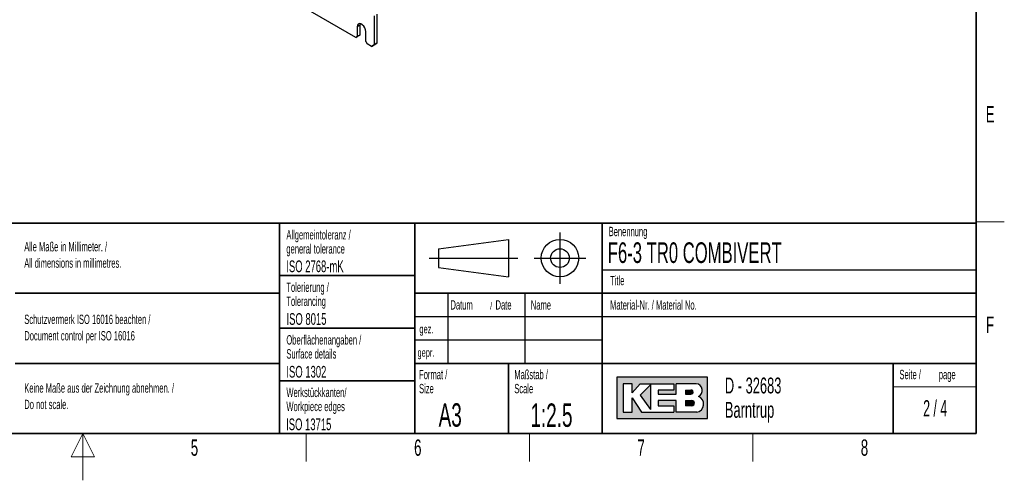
# Paper-space layout 'Blatt2' of a CAD drawing. Header units: millimetres. Extents: x 5 to 418, y 2 to 292.
# Tile 61 of 84: x 203 to 414, y 2 to 100. Entities that reach past the tile are written whole.
import ezdxf

# ---------------------------------------------------------------- set-up
doc = ezdxf.new("R2010")
doc.units = ezdxf.units.MM
doc.layers.add('SLD-0', color=7, linetype='Continuous')
doc.styles.add('SLDTEXTSTYLE0', font='TXT', dxfattribs={"width": 0.605})
doc.styles.add('SLDTEXTSTYLE1', font='TXT', dxfattribs={"width": 0.563})

psp = doc.layouts.new('Blatt2')

# ---------------------------------------------------------------- hatches: boundary and pattern name
at = {"linetype": 'Continuous'}
h = psp.add_hatch(color=7, dxfattribs=at)
h.paths.add_polyline_path([(331.1423676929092, 15.18257760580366), (350.5207896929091, 15.18257760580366), (350.5207896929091, 24.04128480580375), (331.1423676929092, 24.04128480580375)], flags=0)
edge = h.paths.add_edge_path(flags=0)
edge.add_arc((347.9991875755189, 18.26988521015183), 1.720915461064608, -81.72003226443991, 70.17096003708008, ccw=False)
edge.add_line((348.2470169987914, 16.56690822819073), (348.2293995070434, 16.56675060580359))
edge.add_line((348.2293995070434, 16.56675060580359), (343.8767592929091, 16.56675060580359))
edge.add_line((343.8767592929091, 16.56675060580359), (343.8767592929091, 19.05826200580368))
edge.add_line((343.8767592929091, 19.05826200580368), (340.0010748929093, 19.05826200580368))
edge.add_line((340.0010748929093, 19.05826200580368), (340.0010748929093, 17.95092360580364))
edge.add_line((340.0010748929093, 17.95092360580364), (343.3230900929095, 17.95092360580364))
edge.add_line((343.3230900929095, 17.95092360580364), (343.3230900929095, 16.56675060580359))
edge.add_line((343.3230900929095, 16.56675060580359), (336.4022250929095, 16.56675060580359))
edge.add_line((336.4022250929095, 16.56675060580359), (334.4643828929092, 19.61193120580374))
edge.add_line((334.4643828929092, 19.61193120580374), (334.4643828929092, 16.56675060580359))
edge.add_line((334.4643828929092, 16.56675060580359), (332.5265406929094, 16.56675060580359))
edge.add_line((332.5265406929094, 16.56675060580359), (332.5265406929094, 22.65711180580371))
edge.add_line((332.5265406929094, 22.65711180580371), (334.4643828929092, 22.65711180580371))
edge.add_line((334.4643828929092, 22.65711180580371), (334.4643828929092, 20.71926960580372))
edge.add_line((334.4643828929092, 20.71926960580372), (336.1253904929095, 22.65711180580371))
edge.add_line((336.1253904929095, 22.65711180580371), (343.3230900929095, 22.65711180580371))
edge.add_line((343.3230900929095, 22.65711180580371), (343.3230900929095, 21.27293880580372))
edge.add_line((343.3230900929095, 21.27293880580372), (340.0010748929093, 21.27293880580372))
edge.add_line((340.0010748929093, 21.27293880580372), (340.0010748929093, 20.44243500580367))
edge.add_line((340.0010748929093, 20.44243500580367), (343.8767592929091, 20.44243500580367))
edge.add_line((343.8767592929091, 20.44243500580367), (343.8767592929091, 22.65711180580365))
edge.add_line((343.8767592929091, 22.65711180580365), (348.1497422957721, 22.65711180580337))
edge.add_line((348.1497422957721, 22.65711180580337), (348.151741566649, 22.65711180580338))
edge.add_line((348.151741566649, 22.65711180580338), (348.1521661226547, 22.65713246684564))
edge.add_arc((347.9523797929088, 21.20834406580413), 1.462498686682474, -64.4589412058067, 82.1484933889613, ccw=False)
psp.add_hatch(color=7, dxfattribs=at).paths.add_polyline_path([(338.3400672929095, 17.12041980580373), (338.3400672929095, 22.38027720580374), (336.1253904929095, 20.16560040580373)], flags=0)
h = psp.add_hatch(color=7, dxfattribs=at)
edge = h.paths.add_edge_path(flags=0)
edge.add_line((345.8146014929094, 20.44243500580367), (346.974194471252, 20.44243500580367))
edge.add_arc((347.0534490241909, 20.85768690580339), 0.4227474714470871, 259.1945394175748, 460.8054605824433)
edge.add_line((346.9741944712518, 21.27293880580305), (345.8146014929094, 21.27293880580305))
edge.add_line((345.8146014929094, 21.27293880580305), (345.8146014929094, 20.44243500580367))
h = psp.add_hatch(color=7, dxfattribs=at)
edge = h.paths.add_edge_path(flags=0)
edge.add_line((345.8146014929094, 17.95092360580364), (347.1991847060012, 17.95092360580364))
edge.add_arc((347.1991847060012, 18.50459280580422), 0.5536692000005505, 270.0000000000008, 450.0000000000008)
edge.add_line((347.1991847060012, 19.05826200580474), (347.1703327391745, 19.05826200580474))
edge.add_line((347.1703327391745, 19.05826200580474), (345.8146014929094, 19.05826200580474))
edge.add_line((345.8146014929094, 19.05826200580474), (345.8146014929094, 17.95092360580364))

# ---------------------------------------------------------------- linework, layer by layer
at = {"color": 7, "linetype": 'Continuous', "lineweight": 25}
for p, q in [((275.3799848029, 96.6872560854), (242.4288087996, 115.7095650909)), ((279.2690720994, 101.3010765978), (279.2690720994, 95.0953664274)), ((279.8347575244, 101.6276398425), (279.8347575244, 95.4219296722)), ((275.6628275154, 98.9735968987), (275.6628275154, 96.8505907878)), ((276.2797105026, 99.6199166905), (276.2285129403, 99.3001601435)), ((276.2285129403, 99.3001601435), (276.2285129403, 97.1771540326)), ((275.9456702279, 97.0138193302), (275.3799848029, 96.6872560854)), ((275.3799848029, 96.6872560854), (275.6628275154, 96.8505907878)), ((275.6628275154, 96.8505907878), (276.2285129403, 97.1771540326)), ((276.2285129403, 97.1771540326), (275.9456702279, 97.0138193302)), ((277.5013051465, 95.7892602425), (277.5013051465, 97.9122663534)), ((277.5013051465, 95.7892602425), (277.784147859, 95.2993622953)), ((278.7033866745, 94.7686970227), (277.784147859, 95.2993622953)), ((278.7033866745, 94.7686970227), (279.2690720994, 95.0953664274)), ((279.2690720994, 95.0952602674), (278.7033866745, 94.7686970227)), ((279.2690720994, 95.0953664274), (279.8347575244, 95.4219296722)), ((279.8347575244, 95.4219296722), (279.2690720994, 95.0952602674))]:
    psp.add_line(p, q, dxfattribs=at)
at = {"color": 7, "linetype": 'Continuous', "lineweight": 18}
psp.add_line((276.2285129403, 99.3001601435), (275.6628275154, 98.9735968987), dxfattribs=at)
at = {"color": 7, "linetype": 'Continuous', "lineweight": 25, "flags": 128}
psp.add_lwpolyline([(277.5013051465, 97.9122663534), (277.4458682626, 98.3073248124), (277.2862441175, 98.7187394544), (277.0416857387, 99.0968876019), (276.7416904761, 99.3961590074), (276.4224421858, 99.5804571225), (276.1224469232, 99.6275528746), (275.8778885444, 99.531765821), (275.7182643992, 99.3046492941), (275.6628275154, 98.9735968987)], dxfattribs=at)
at = {"layer": 'SLD-0', "lineweight": 35}
for p, q in [((408, 12), (408, 282.5)), ((135, 57), (408, 57)), ((259, 57), (259, 12)), ((288, 57), (288, 12)), ((328, 57.0000000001), (328, 12)), ((408, 57), (408, 12)), ((259, 45.75), (288, 45.75)), ((202.5, 42), (259, 42)), ((408, 42), (288, 42)), ((259, 34.5), (288, 34.5)), ((202.5, 27), (259, 27)), ((288, 27), (408, 27)), ((308, 27), (308, 12)), ((390.2572074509, 27), (390.2572074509, 12)), ((259, 23.25), (288, 23.25)), ((26, 12), (408, 12)), ((135, 12), (408, 12))]:
    psp.add_line(p, q, dxfattribs=at)
at = {"layer": 'SLD-0', "lineweight": 18}
for p, q in [((408, 57.25), (414, 57.25)), ((390.2572074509, 22), (408, 22)), ((217, 12), (214.5, 7)), ((217, 2), (217, 12)), ((219.5, 7), (217, 12)), ((264.75, 6), (264.75, 12)), ((312.5, 6), (312.5, 12)), ((360.25, 6), (360.25, 12)), ((214.5, 7), (219.5, 7))]:
    psp.add_line(p, q, dxfattribs=at)
at = {"layer": 'SLD-0'}
for p, q in [((319, 55), (319, 44)), ((293, 51.5), (308, 53.5)), ((308, 53.5), (308, 45.5)), ((293, 51.5), (293, 47.5)), ((291, 49.5), (310, 49.5)), ((313.5, 49.5), (324.5, 49.5)), ((293, 47.5), (308, 45.5)), ((328, 47.0000000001), (408, 47.0000000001)), ((295, 42), (295, 27)), ((311.5, 42), (311.5, 27)), ((288, 37), (408, 37)), ((288, 32), (328, 32)), ((348.1497422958, 22.6571118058), (348.1517415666, 22.6571118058)), ((348.1517415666, 22.6571118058), (348.1521661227, 22.6571324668)), ((348.229399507, 16.5667506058), (348.2470169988, 16.5669082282))]:
    psp.add_line(p, q, dxfattribs=at)
at = {"layer": 'SLD-0', "linetype": 'Continuous'}
for p, q in [((350.5207896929, 24.0412848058), (331.1423676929, 24.0412848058)), ((331.1423676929, 24.0412848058), (331.1423676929, 15.1825776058)), ((350.5207896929, 15.1825776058), (350.5207896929, 24.0412848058)), ((334.4643828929, 22.6571118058), (332.5265406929, 22.6571118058)), ((332.5265406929, 22.6571118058), (332.5265406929, 16.5667506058)), ((334.4643828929, 20.7192696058), (336.1253904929, 22.6571118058)), ((334.4643828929, 20.7192696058), (334.4643828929, 22.6571118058)), ((336.1253904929, 22.6571118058), (343.3230900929, 22.6571118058)), ((338.3400672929, 22.3802772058), (336.1253904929, 20.1656004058)), ((338.3400672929, 22.3802772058), (338.3400672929, 17.1204198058)), ((340.0010748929, 21.2729388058), (340.0010748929, 20.4424350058)), ((343.3230900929, 21.2729388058), (340.0010748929, 21.2729388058)), ((343.3230900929, 22.6571118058), (343.3230900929, 21.2729388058)), ((348.1497422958, 22.6571118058), (343.8767592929, 22.6571118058)), ((343.8767592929, 20.4424350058), (343.8767592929, 22.6571118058)), ((345.8146014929, 21.2729388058), (346.9741944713, 21.2729388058)), ((345.8146014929, 21.2729388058), (345.8146014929, 20.4424350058)), ((348.1497422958, 22.6571118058), (348.1517415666, 22.6571118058)), ((348.1517415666, 22.6571118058), (348.1521661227, 22.6571324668)), ((334.4643828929, 16.5667506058), (334.4643828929, 19.6119312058)), ((334.4643828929, 19.6119312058), (336.4022250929, 16.5667506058)), ((336.1253904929, 20.1656004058), (338.3400672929, 17.1204198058)), ((340.0010748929, 20.4424350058), (343.8767592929, 20.4424350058)), ((340.0010748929, 19.0582620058), (340.0010748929, 17.9509236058)), ((343.8767592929, 19.0582620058), (340.0010748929, 19.0582620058)), ((343.8767592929, 16.5667506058), (343.8767592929, 19.0582620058)), ((345.8146014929, 20.4424350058), (346.9741944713, 20.4424350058)), ((345.8146014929, 19.0582620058), (347.199184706, 19.0582620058)), ((345.8146014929, 19.0582620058), (345.8146014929, 17.9509236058)), ((347.1703327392, 19.0582620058), (347.199184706, 19.0582620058)), ((340.0010748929, 17.9509236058), (343.3230900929, 17.9509236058)), ((343.3230900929, 17.9509236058), (343.3230900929, 16.5667506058)), ((347.199184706, 17.9509236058), (345.8146014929, 17.9509236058)), ((331.1423676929, 15.1825776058), (350.5207896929, 15.1825776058)), ((332.5265406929, 16.5667506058), (334.4643828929, 16.5667506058)), ((336.4022250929, 16.5667506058), (343.3230900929, 16.5667506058)), ((348.229399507, 16.5667506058), (343.8767592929, 16.5667506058)), ((348.229399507, 16.5667506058), (348.2470169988, 16.5669082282))]:
    psp.add_line(p, q, dxfattribs=at)
at = {"layer": 'SLD-0'}
for radius in [4.000000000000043, 2.000000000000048]:
    psp.add_circle((319, 49.5), radius, dxfattribs=at)
at = {"layer": 'SLD-0', "linetype": 'Continuous'}
for centre, radius, start, end in [((347.0534490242, 20.8576869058), 0.4227474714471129, 259.1945394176, 100.8054605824), ((347.9523797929, 21.2083440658), 1.462498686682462, 295.5410587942, 82.148493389), ((347.199184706, 18.5045928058), 0.5536692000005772, 270, 90), ((347.9991875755, 18.2698852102), 1.720915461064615, 278.2799677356, 70.1709600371)]:
    psp.add_arc(centre, radius, start, end, dxfattribs=at)

# ---------------------------------------------------------------- texts
at = {"layer": 'SLD-0'}
for s, insert, char_height, attachment_point, style in [('E', (410.9815679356, 82.0010772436), 3.5, 2, 'SLDTEXTSTYLE0'), ('Allgemeintoleranz /', (260.5043854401, 55.4784419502), 2, 1, 'SLDTEXTSTYLE0'), ('Benennung', (329.4092408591, 56.1865848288), 2, 1, 'SLDTEXTSTYLE0'), ('Alle Maße in Millimeter. /', (204.4639500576, 52.9388226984), 2, 1, 'SLDTEXTSTYLE0'), ('general tolerance', (260.5043854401, 52.4784419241), 2, 1, 'SLDTEXTSTYLE0'), ('F6-3 TR0 COMBIVERT', (329.222041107, 52.8643539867), 4.4, 1, 'SLDTEXTSTYLE0'), ('All dimensions in millimetres.', (204.4639500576, 49.4388225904), 2, 1, 'SLDTEXTSTYLE0'), ('ISO 2768-mK', (260.4940938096, 48.9932287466), 2.5, 1, 'SLDTEXTSTYLE0'), ('Tolerierung /', (260.5022836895, 44.2785453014), 2, 1, 'SLDTEXTSTYLE0'), ('Title', (329.7169273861, 45.7051426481), 2, 1, 'SLDTEXTSTYLE0'), ('Tolerancing', (260.5022836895, 41.2785452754), 2, 1, 'SLDTEXTSTYLE0'), ('Datum', (295.5861619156, 40.5042457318), 2, 1, 'SLDTEXTSTYLE0'), ('/', (304.0691478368, 40.0041563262), 1.5, 1, 'SLDTEXTSTYLE0'), ('Date', (305.2253980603, 40.5042457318), 2, 1, 'SLDTEXTSTYLE0'), ('Name', (312.770034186, 40.4793879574), 2, 1, 'SLDTEXTSTYLE0'), ('Material-Nr. / Material No.', (329.7169273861, 40.4793879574), 2, 1, 'SLDTEXTSTYLE0'), ('Schutzvermerk ISO 16016 beachten /', (204.4639500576, 37.4058096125), 2, 1, 'SLDTEXTSTYLE0'), ('ISO 8015', (260.5277662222, 37.732972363), 2.5, 1, 'SLDTEXTSTYLE0'), ('F', (410.9536166, 37.0010772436), 3.5, 2, 'SLDTEXTSTYLE0'), ('Document control per ISO 16016', (204.4639500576, 33.9058095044), 2, 1, 'SLDTEXTSTYLE0'), ('gez.', (288.9470592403, 35.2328921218), 1.8, 1, 'SLDTEXTSTYLE0'), ('Oberflächenangaben /', (260.5027641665, 33.0232290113), 2, 1, 'SLDTEXTSTYLE0'), ('Surface details', (260.5027641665, 30.0232289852), 2, 1, 'SLDTEXTSTYLE0'), ('gepr.', (288.5445949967, 30.2118970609), 1.8, 1, 'SLDTEXTSTYLE0'), ('ISO 1302', (260.5038336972, 26.4529504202), 2.5, 1, 'SLDTEXTSTYLE0'), ('Format /', (288.8790098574, 25.606905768), 2, 1, 'SLDTEXTSTYLE0'), ('Maßstab /', (309.2314641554, 25.6069055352), 2, 1, 'SLDTEXTSTYLE0'), ('Seite /', (391.5827404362, 25.611128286), 2, 1, 'SLDTEXTSTYLE0'), ('D - 32683', (354.2591907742, 23.9656567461), 3.4, 1, 'SLDTEXTSTYLE0'), ('page', (399.9962824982, 25.6114133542), 2, 1, 'SLDTEXTSTYLE0'), ('Keine Maße aus der Zeichnung abnehmen. /', (204.4639500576, 22.7290049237), 2, 1, 'SLDTEXTSTYLE0'), ('Werkstückkanten/', (260.5090753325, 21.7906368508), 2, 1, 'SLDTEXTSTYLE0'), ('Size', (288.8790098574, 22.6069057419), 2, 1, 'SLDTEXTSTYLE0'), ('Scale', (309.2314641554, 22.6069055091), 2, 1, 'SLDTEXTSTYLE0'), ('Do not scale.', (204.4639500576, 19.2290048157), 2, 1, 'SLDTEXTSTYLE0'), ('Workpiece edges', (260.5090753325, 18.7906368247), 2, 1, 'SLDTEXTSTYLE0'), ('2 / 4', (399.2204093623, 19.1523676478), 3.5, 2, 'SLDTEXTSTYLE1'), ('A3', (293.0566699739, 18.4626222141), 5, 1, 'SLDTEXTSTYLE0'), ('1:2.5', (312.6833009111, 18.426931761), 5, 1, 'SLDTEXTSTYLE0'), ('Barntrup', (354.2591907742, 18.765656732), 3.4, 1, 'SLDTEXTSTYLE0'), ('ISO 13715', (260.4472726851, 15.2160422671), 2.5, 1, 'SLDTEXTSTYLE0'), ('5', (240.8527123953, 10.7429955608), 3.5, 2, 'SLDTEXTSTYLE0'), ('6', (288.6027123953, 10.7429955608), 3.5, 2, 'SLDTEXTSTYLE0'), ('7', (336.3527123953, 10.7429955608), 3.5, 2, 'SLDTEXTSTYLE0'), ('8', (384.1027123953, 10.7429955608), 3.5, 2, 'SLDTEXTSTYLE0')]:
    psp.add_mtext(s, dxfattribs=dict(at, insert=insert, char_height=char_height, attachment_point=attachment_point, style=style))

doc.saveas('drawing.dxf')
